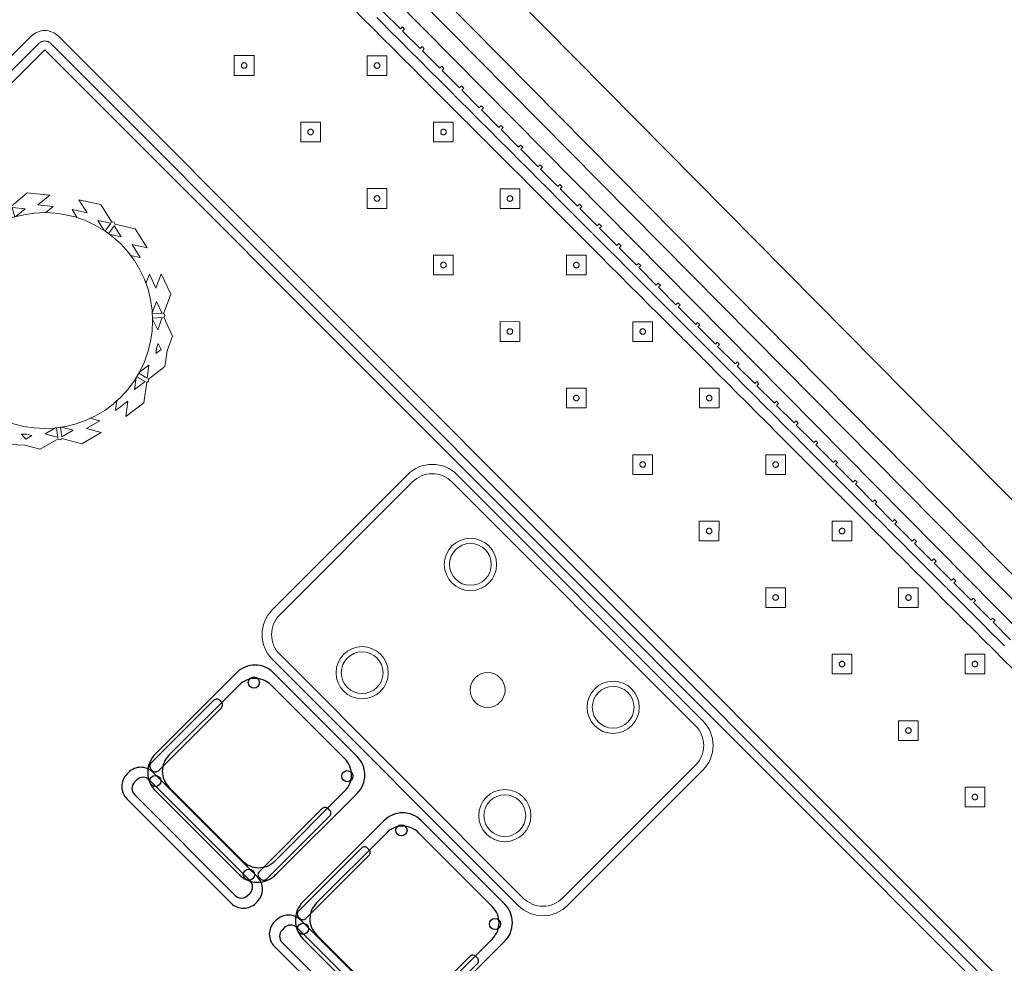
# Model space of a CAD drawing. Header units: metres. Extents: x 2232.4 to 2275.2, y 411.9 to 437.5.
# Tile 9 of 22: x 2244.5 to 2247.3, y 433.3 to 436.1. Entities that reach past the tile are written whole.
import ezdxf

# ---------------------------------------------------------------- set-up
doc = ezdxf.new("R2010")
doc.units = ezdxf.units.M
doc.layers.add('DOOR', color=5, linetype='Continuous')
doc.layers.add('RP_CHAIRS', color=7, linetype='Continuous')
for name, color, linetype, lineweight in [('NC_N1_BANQUETTES', 7, 'Continuous', 13), ('NC_N1_PLANTS', 7, 'Continuous', 13), ('NC_N1_TABLES', 7, 'Continuous', 13)]:
    doc.layers.add(name, color=color, linetype=linetype, lineweight=lineweight)

# ---------------------------------------------------------------- blocks, each defined once
blk = doc.blocks.new('RP_MODERN_EXTENDED_TRIANGLE_L')
at = {"color": 0, "linetype": 'Continuous', "lineweight": -2}
for points in [[(0.035, 1.409), (0.035, 1.48), (0.027, 1.48), (0.027, 1.489), (0.035, 1.489), (0.035, 1.56), (0.027, 1.56), (0.027, 1.569), (0.035, 1.569), (0.035, 1.64), (0.027, 1.64), (0.027, 1.649), (0.035, 1.649), (0.035, 1.72), (0.027, 1.72), (0.027, 1.729), (0.035, 1.729), (0.035, 1.8), (0.027, 1.8), (0.027, 1.809), (0.035, 1.809), (0.035, 1.88), (0.027, 1.88), (0.027, 1.889), (0.035, 1.889), (0.035, 1.96), (0.027, 1.96), (0.027, 1.969), (0.035, 1.969), (0.035, 2.04), (0.027, 2.04), (0.027, 2.049), (0.035, 2.049), (0.035, 2.12), (0.027, 2.12), (0.027, 2.129), (0.035, 2.129), (0.035, 2.2), (0.027, 2.2), (0.027, 2.209), (0.035, 2.209), (0.035, 2.28), (0.027, 2.28), (0.027, 2.289), (0.035, 2.289), (0.035, 2.36), (0.027, 2.36), (0.027, 2.369), (0.035, 2.369), (0.035, 2.44), (0.027, 2.44), (0.027, 2.449), (0.035, 2.449), (0.035, 2.52), (0.027, 2.52), (0.027, 2.529), (0.035, 2.529), (0.035, 2.6), (0.027, 2.6), (0.027, 2.609), (0.035, 2.609), (0.035, 2.68), (0.027, 2.68), (0.027, 2.689), (0.035, 2.689), (0.035, 2.76), (0.027, 2.76), (0.027, 2.769), (0.035, 2.769), (0.035, 2.84), (0.027, 2.84), (0.027, 2.849), (0.035, 2.849), (0.035, 2.92), (0.027, 2.92), (0.027, 2.929), (0.035, 2.929), (0.035, 3), (0.027, 3), (0.027, 3.009), (0.035, 3.009), (0.035, 3.08), (0.027, 3.08), (0.027, 3.089), (0.035, 3.089), (0.035, 3.16), (0.027, 3.16), (0.027, 3.169), (0.035, 3.169), (0.035, 3.24), (0.027, 3.24), (0.027, 3.249), (0.035, 3.249), (0.035, 3.32), (0.027, 3.32), (0.027, 3.329), (0.035, 3.329), (0.035, 3.4), (0.027, 3.4), (0.027, 3.409), (0.035, 3.409), (0.035, 3.48), (0.027, 3.48), (0.027, 3.489), (0.035, 3.489), (0.035, 3.56), (0.027, 3.56), (0.027, 3.569), (0.035, 3.569), (0.035, 3.64), (0.027, 3.64), (0.027, 3.649), (0.035, 3.649), (0.035, 3.72), (0.027, 3.72), (0.027, 3.729), (0.035, 3.729), (0.035, 3.8), (0.027, 3.8), (0.027, 3.809), (0.035, 3.809), (0.035, 3.88), (0.027, 3.88), (0.027, 3.889), (0.035, 3.889), (0.035, 3.96)], [(0.8, 7.89), (0.8, 4.35), (0.8, 4.1), (0.8, 0.8), (4.1, 0.8)], [(0.06, 1.409), (0.06, 1.48), (0.0599, 1.4825), (0.0596, 1.4845), (0.0599, 1.4865), (0.06, 1.489), (0.06, 1.56), (0.0599, 1.5625), (0.0596, 1.5645), (0.0599, 1.5665), (0.06, 1.569), (0.06, 1.64), (0.0599, 1.6425), (0.0596, 1.6445), (0.0599, 1.6465), (0.06, 1.649), (0.06, 1.72), (0.0599, 1.7225), (0.0596, 1.7245), (0.0599, 1.7265), (0.06, 1.729), (0.06, 1.8), (0.0599, 1.8025), (0.0596, 1.8045), (0.0599, 1.8065), (0.06, 1.809), (0.06, 1.88), (0.0599, 1.8825), (0.0596, 1.8845), (0.0599, 1.8865), (0.06, 1.889), (0.06, 1.96), (0.0599, 1.9625), (0.0596, 1.9645), (0.0599, 1.9665), (0.06, 1.969), (0.06, 2.04), (0.0599, 2.0425), (0.0596, 2.0445), (0.0599, 2.0465), (0.06, 2.049), (0.06, 2.12), (0.0599, 2.1225), (0.0596, 2.1245), (0.0599, 2.1265), (0.06, 2.129), (0.06, 2.2), (0.0599, 2.2025), (0.0596, 2.2045), (0.0599, 2.2065), (0.06, 2.209), (0.06, 2.28), (0.0599, 2.2825), (0.0596, 2.2845), (0.0599, 2.2865), (0.06, 2.289), (0.06, 2.36), (0.0599, 2.3625), (0.0596, 2.3645), (0.0599, 2.3665), (0.06, 2.369), (0.06, 2.44), (0.0599, 2.4425), (0.0596, 2.4445), (0.0599, 2.4465), (0.06, 2.449), (0.06, 2.52), (0.0599, 2.5225), (0.0596, 2.5245), (0.0599, 2.5265), (0.06, 2.529), (0.06, 2.6), (0.0599, 2.6025), (0.0596, 2.6045), (0.0599, 2.6065), (0.06, 2.609), (0.06, 2.68), (0.0599, 2.6825), (0.0596, 2.6845), (0.0599, 2.6865), (0.06, 2.689), (0.06, 2.76), (0.0599, 2.7625), (0.0596, 2.7645), (0.0599, 2.7665), (0.06, 2.769), (0.06, 2.84), (0.0599, 2.8425), (0.0596, 2.8445), (0.0599, 2.8465), (0.06, 2.849), (0.06, 2.92), (0.0599, 2.9225), (0.0596, 2.9245), (0.0599, 2.9265), (0.06, 2.929), (0.06, 3), (0.0599, 3.0025), (0.0596, 3.0045), (0.0599, 3.0065), (0.06, 3.009), (0.06, 3.08), (0.0599, 3.0825), (0.0596, 3.0845), (0.0599, 3.0865), (0.06, 3.089), (0.06, 3.16), (0.0599, 3.1625), (0.0596, 3.1645), (0.0599, 3.1665), (0.06, 3.169), (0.06, 3.24), (0.0599, 3.2425), (0.0596, 3.2445), (0.0599, 3.2465), (0.06, 3.249), (0.06, 3.32), (0.0599, 3.3225), (0.0596, 3.3245), (0.0599, 3.3265), (0.06, 3.329), (0.06, 3.4), (0.0599, 3.4025), (0.0596, 3.4045), (0.0599, 3.4065), (0.06, 3.409), (0.06, 3.48), (0.0599, 3.4825), (0.0596, 3.4845), (0.0599, 3.4865), (0.06, 3.489), (0.06, 3.56), (0.0599, 3.5625), (0.0596, 3.5645), (0.0599, 3.5665), (0.06, 3.569), (0.06, 3.64), (0.0599, 3.6425), (0.0596, 3.6445), (0.0599, 3.6465), (0.06, 3.649), (0.06, 3.72), (0.0599, 3.7225), (0.0596, 3.7245), (0.0599, 3.7265), (0.06, 3.729), (0.06, 3.8), (0.0599, 3.8025), (0.0596, 3.8045), (0.0599, 3.8065), (0.06, 3.809), (0.06, 3.88), (0.0599, 3.8825), (0.0596, 3.8845), (0.0599, 3.8865), (0.06, 3.889), (0.06, 3.96)], [(0.775, 7.865), (0.775, 4.325), (0.775, 4.1), (0.775, 0.8), (0.7751, 0.7975), (0.7755, 0.7951), (0.7761, 0.7927), (0.7769, 0.7904), (0.778, 0.7882), (0.7792, 0.7861), (0.7807, 0.7841), (0.7823, 0.7823), (0.7841, 0.7807), (0.7861, 0.7792), (0.7882, 0.778), (0.7904, 0.7769), (0.7927, 0.7761), (0.7951, 0.7755), (0.7975, 0.7751), (0.8, 0.775), (4.1, 0.775)], [(0.09, 1.329), (0.09, 1.4), (0.0898, 1.4045), (0.09, 1.409), (0.09, 1.48), (0.0898, 1.4845), (0.09, 1.489), (0.09, 1.56), (0.0898, 1.5645), (0.09, 1.569), (0.09, 1.64), (0.0898, 1.6445), (0.09, 1.649), (0.09, 1.72), (0.0898, 1.7245), (0.09, 1.729), (0.09, 1.8), (0.0898, 1.8045), (0.09, 1.809), (0.09, 1.88), (0.0898, 1.8845), (0.09, 1.889), (0.09, 1.96), (0.0898, 1.9645), (0.09, 1.969), (0.09, 2.04), (0.0898, 2.0445), (0.09, 2.049), (0.09, 2.12), (0.0898, 2.1245), (0.09, 2.129), (0.09, 2.2), (0.0898, 2.2045), (0.09, 2.209), (0.09, 2.28), (0.0898, 2.2845), (0.09, 2.289), (0.09, 2.36), (0.0898, 2.3645), (0.09, 2.369), (0.09, 2.44), (0.0898, 2.4445), (0.09, 2.449), (0.09, 2.52), (0.0898, 2.5245), (0.09, 2.529), (0.09, 2.6), (0.0898, 2.6045), (0.09, 2.609), (0.09, 2.68), (0.0898, 2.6845), (0.09, 2.689), (0.09, 2.76), (0.0898, 2.7645), (0.09, 2.769), (0.09, 2.84), (0.0898, 2.8445), (0.09, 2.849), (0.09, 2.92), (0.0898, 2.9245), (0.09, 2.929), (0.09, 3), (0.0898, 3.0045), (0.09, 3.009), (0.09, 3.08), (0.0898, 3.0845), (0.09, 3.089), (0.09, 3.16), (0.0898, 3.1645), (0.09, 3.169), (0.09, 3.24), (0.0898, 3.2445), (0.09, 3.249), (0.09, 3.32), (0.0898, 3.3245), (0.09, 3.329), (0.09, 3.4), (0.0898, 3.4045), (0.09, 3.409), (0.09, 3.48), (0.0898, 3.4845), (0.09, 3.489), (0.09, 3.56), (0.0898, 3.5645), (0.09, 3.569), (0.09, 3.64), (0.0898, 3.6445), (0.09, 3.649), (0.09, 3.72), (0.0898, 3.7245), (0.09, 3.729), (0.09, 3.8), (0.0898, 3.8045), (0.09, 3.809), (0.09, 3.88), (0.0898, 3.8845), (0.09, 3.889), (0.09, 3.96), (0.0898, 3.9645), (0.09, 3.969), (0.09, 4.04)], [(0.745, 7.835), (0.745, 4.295), (0.745, 4.1), (0.745, 0.8), (0.7453, 0.7946), (0.7461, 0.7893), (0.7474, 0.784), (0.7492, 0.779), (0.7515, 0.7741), (0.7543, 0.7694), (0.7575, 0.7651), (0.7611, 0.7611), (0.7651, 0.7575), (0.7694, 0.7543), (0.7741, 0.7515), (0.779, 0.7492), (0.784, 0.7474), (0.7893, 0.7461), (0.7946, 0.7453), (0.8, 0.745), (4.1, 0.745)]]:
    blk.add_lwpolyline(points, dxfattribs=at)
for points in [[(0.427, 4.167), (0.467, 4.207), (0.427, 4.247), (0.387, 4.207)], [(0.435, 4.207), (0.435, 4.2062), (0.4348, 4.2054), (0.4347, 4.2047), (0.4344, 4.2039), (0.4341, 4.2032), (0.4337, 4.2026), (0.4332, 4.2019), (0.4327, 4.2013), (0.4321, 4.2008), (0.4314, 4.2003), (0.4308, 4.1999), (0.4301, 4.1996), (0.4293, 4.1993), (0.4286, 4.1992), (0.4278, 4.199), (0.427, 4.199), (0.4262, 4.199), (0.4254, 4.1992), (0.4247, 4.1993), (0.4239, 4.1996), (0.4232, 4.1999), (0.4226, 4.2003), (0.4219, 4.2008), (0.4213, 4.2013), (0.4208, 4.2019), (0.4203, 4.2026), (0.4199, 4.2032), (0.4196, 4.2039), (0.4193, 4.2047), (0.4192, 4.2054), (0.419, 4.2062), (0.419, 4.207), (0.419, 4.2078), (0.4192, 4.2086), (0.4193, 4.2093), (0.4196, 4.2101), (0.4199, 4.2108), (0.4203, 4.2114), (0.4208, 4.2121), (0.4213, 4.2127), (0.4219, 4.2132), (0.4226, 4.2137), (0.4232, 4.2141), (0.4239, 4.2144), (0.4247, 4.2147), (0.4254, 4.2148), (0.4262, 4.215), (0.427, 4.215), (0.4278, 4.215), (0.4286, 4.2148), (0.4293, 4.2147), (0.4301, 4.2144), (0.4308, 4.2141), (0.4314, 4.2137), (0.4321, 4.2132), (0.4327, 4.2127), (0.4332, 4.2121), (0.4337, 4.2114), (0.4341, 4.2108), (0.4344, 4.2101), (0.4347, 4.2093), (0.4348, 4.2086), (0.435, 4.2078)], [(0.157, 3.897), (0.197, 3.937), (0.157, 3.977), (0.117, 3.937)], [(0.427, 3.897), (0.467, 3.937), (0.427, 3.977), (0.387, 3.937)], [(0.165, 3.937), (0.165, 3.9362), (0.1648, 3.9354), (0.1647, 3.9347), (0.1644, 3.9339), (0.1641, 3.9332), (0.1637, 3.9326), (0.1632, 3.9319), (0.1627, 3.9313), (0.1621, 3.9308), (0.1614, 3.9303), (0.1608, 3.9299), (0.1601, 3.9296), (0.1593, 3.9293), (0.1586, 3.9292), (0.1578, 3.929), (0.157, 3.929), (0.1562, 3.929), (0.1554, 3.9292), (0.1547, 3.9293), (0.1539, 3.9296), (0.1532, 3.9299), (0.1526, 3.9303), (0.1519, 3.9308), (0.1513, 3.9313), (0.1508, 3.9319), (0.1503, 3.9326), (0.1499, 3.9332), (0.1496, 3.9339), (0.1493, 3.9347), (0.1492, 3.9354), (0.149, 3.9362), (0.149, 3.937), (0.149, 3.9378), (0.1492, 3.9386), (0.1493, 3.9393), (0.1496, 3.9401), (0.1499, 3.9408), (0.1503, 3.9414), (0.1508, 3.9421), (0.1513, 3.9427), (0.1519, 3.9432), (0.1526, 3.9437), (0.1532, 3.9441), (0.1539, 3.9444), (0.1547, 3.9447), (0.1554, 3.9448), (0.1562, 3.945), (0.157, 3.945), (0.1578, 3.945), (0.1586, 3.9448), (0.1593, 3.9447), (0.1601, 3.9444), (0.1608, 3.9441), (0.1614, 3.9437), (0.1621, 3.9432), (0.1627, 3.9427), (0.1632, 3.9421), (0.1637, 3.9414), (0.1641, 3.9408), (0.1644, 3.9401), (0.1647, 3.9393), (0.1648, 3.9386), (0.165, 3.9378)], [(0.435, 3.937), (0.435, 3.9362), (0.4348, 3.9354), (0.4347, 3.9347), (0.4344, 3.9339), (0.4341, 3.9332), (0.4337, 3.9326), (0.4332, 3.9319), (0.4327, 3.9313), (0.4321, 3.9308), (0.4314, 3.9303), (0.4308, 3.9299), (0.4301, 3.9296), (0.4293, 3.9293), (0.4286, 3.9292), (0.4278, 3.929), (0.427, 3.929), (0.4262, 3.929), (0.4254, 3.9292), (0.4247, 3.9293), (0.4239, 3.9296), (0.4232, 3.9299), (0.4226, 3.9303), (0.4219, 3.9308), (0.4213, 3.9313), (0.4208, 3.9319), (0.4203, 3.9326), (0.4199, 3.9332), (0.4196, 3.9339), (0.4193, 3.9347), (0.4192, 3.9354), (0.419, 3.9362), (0.419, 3.937), (0.419, 3.9378), (0.4192, 3.9386), (0.4193, 3.9393), (0.4196, 3.9401), (0.4199, 3.9408), (0.4203, 3.9414), (0.4208, 3.9421), (0.4213, 3.9427), (0.4219, 3.9432), (0.4226, 3.9437), (0.4232, 3.9441), (0.4239, 3.9444), (0.4247, 3.9447), (0.4254, 3.9448), (0.4262, 3.945), (0.427, 3.945), (0.4278, 3.945), (0.4286, 3.9448), (0.4293, 3.9447), (0.4301, 3.9444), (0.4308, 3.9441), (0.4314, 3.9437), (0.4321, 3.9432), (0.4327, 3.9427), (0.4332, 3.9421), (0.4337, 3.9414), (0.4341, 3.9408), (0.4344, 3.9401), (0.4347, 3.9393), (0.4348, 3.9386), (0.435, 3.9378)], [(0.157, 3.627), (0.197, 3.667), (0.157, 3.707), (0.117, 3.667)], [(0.427, 3.627), (0.467, 3.667), (0.427, 3.707), (0.387, 3.667)], [(0.165, 3.667), (0.165, 3.6662), (0.1648, 3.6654), (0.1647, 3.6647), (0.1644, 3.6639), (0.1641, 3.6632), (0.1637, 3.6626), (0.1632, 3.6619), (0.1627, 3.6613), (0.1621, 3.6608), (0.1614, 3.6603), (0.1608, 3.6599), (0.1601, 3.6596), (0.1593, 3.6593), (0.1586, 3.6592), (0.1578, 3.659), (0.157, 3.659), (0.1562, 3.659), (0.1554, 3.6592), (0.1547, 3.6593), (0.1539, 3.6596), (0.1532, 3.6599), (0.1526, 3.6603), (0.1519, 3.6608), (0.1513, 3.6613), (0.1508, 3.6619), (0.1503, 3.6626), (0.1499, 3.6632), (0.1496, 3.6639), (0.1493, 3.6647), (0.1492, 3.6654), (0.149, 3.6662), (0.149, 3.667), (0.149, 3.6678), (0.1492, 3.6686), (0.1493, 3.6693), (0.1496, 3.6701), (0.1499, 3.6708), (0.1503, 3.6714), (0.1508, 3.6721), (0.1513, 3.6727), (0.1519, 3.6732), (0.1526, 3.6737), (0.1532, 3.6741), (0.1539, 3.6744), (0.1547, 3.6747), (0.1554, 3.6748), (0.1562, 3.675), (0.157, 3.675), (0.1578, 3.675), (0.1586, 3.6748), (0.1593, 3.6747), (0.1601, 3.6744), (0.1608, 3.6741), (0.1614, 3.6737), (0.1621, 3.6732), (0.1627, 3.6727), (0.1632, 3.6721), (0.1637, 3.6714), (0.1641, 3.6708), (0.1644, 3.6701), (0.1647, 3.6693), (0.1648, 3.6686), (0.165, 3.6678)], [(0.435, 3.667), (0.435, 3.6662), (0.4348, 3.6654), (0.4347, 3.6647), (0.4344, 3.6639), (0.4341, 3.6632), (0.4337, 3.6626), (0.4332, 3.6619), (0.4327, 3.6613), (0.4321, 3.6608), (0.4314, 3.6603), (0.4308, 3.6599), (0.4301, 3.6596), (0.4293, 3.6593), (0.4286, 3.6592), (0.4278, 3.659), (0.427, 3.659), (0.4262, 3.659), (0.4254, 3.6592), (0.4247, 3.6593), (0.4239, 3.6596), (0.4232, 3.6599), (0.4226, 3.6603), (0.4219, 3.6608), (0.4213, 3.6613), (0.4208, 3.6619), (0.4203, 3.6626), (0.4199, 3.6632), (0.4196, 3.6639), (0.4193, 3.6647), (0.4192, 3.6654), (0.419, 3.6662), (0.419, 3.667), (0.419, 3.6678), (0.4192, 3.6686), (0.4193, 3.6693), (0.4196, 3.6701), (0.4199, 3.6708), (0.4203, 3.6714), (0.4208, 3.6721), (0.4213, 3.6727), (0.4219, 3.6732), (0.4226, 3.6737), (0.4232, 3.6741), (0.4239, 3.6744), (0.4247, 3.6747), (0.4254, 3.6748), (0.4262, 3.675), (0.427, 3.675), (0.4278, 3.675), (0.4286, 3.6748), (0.4293, 3.6747), (0.4301, 3.6744), (0.4308, 3.6741), (0.4314, 3.6737), (0.4321, 3.6732), (0.4327, 3.6727), (0.4332, 3.6721), (0.4337, 3.6714), (0.4341, 3.6708), (0.4344, 3.6701), (0.4347, 3.6693), (0.4348, 3.6686), (0.435, 3.6678)], [(0.157, 3.357), (0.197, 3.397), (0.157, 3.437), (0.117, 3.397)], [(0.427, 3.357), (0.467, 3.397), (0.427, 3.437), (0.387, 3.397)], [(0.165, 3.397), (0.165, 3.3962), (0.1648, 3.3954), (0.1647, 3.3947), (0.1644, 3.3939), (0.1641, 3.3932), (0.1637, 3.3926), (0.1632, 3.3919), (0.1627, 3.3913), (0.1621, 3.3908), (0.1614, 3.3903), (0.1608, 3.3899), (0.1601, 3.3896), (0.1593, 3.3893), (0.1586, 3.3892), (0.1578, 3.389), (0.157, 3.389), (0.1562, 3.389), (0.1554, 3.3892), (0.1547, 3.3893), (0.1539, 3.3896), (0.1532, 3.3899), (0.1526, 3.3903), (0.1519, 3.3908), (0.1513, 3.3913), (0.1508, 3.3919), (0.1503, 3.3926), (0.1499, 3.3932), (0.1496, 3.3939), (0.1493, 3.3947), (0.1492, 3.3954), (0.149, 3.3962), (0.149, 3.397), (0.149, 3.3978), (0.1492, 3.3986), (0.1493, 3.3993), (0.1496, 3.4001), (0.1499, 3.4008), (0.1503, 3.4014), (0.1508, 3.4021), (0.1513, 3.4027), (0.1519, 3.4032), (0.1526, 3.4037), (0.1532, 3.4041), (0.1539, 3.4044), (0.1547, 3.4047), (0.1554, 3.4048), (0.1562, 3.405), (0.157, 3.405), (0.1578, 3.405), (0.1586, 3.4048), (0.1593, 3.4047), (0.1601, 3.4044), (0.1608, 3.4041), (0.1614, 3.4037), (0.1621, 3.4032), (0.1627, 3.4027), (0.1632, 3.4021), (0.1637, 3.4014), (0.1641, 3.4008), (0.1644, 3.4001), (0.1647, 3.3993), (0.1648, 3.3986), (0.165, 3.3978)], [(0.435, 3.397), (0.435, 3.3962), (0.4348, 3.3954), (0.4347, 3.3947), (0.4344, 3.3939), (0.4341, 3.3932), (0.4337, 3.3926), (0.4332, 3.3919), (0.4327, 3.3913), (0.4321, 3.3908), (0.4314, 3.3903), (0.4308, 3.3899), (0.4301, 3.3896), (0.4293, 3.3893), (0.4286, 3.3892), (0.4278, 3.389), (0.427, 3.389), (0.4262, 3.389), (0.4254, 3.3892), (0.4247, 3.3893), (0.4239, 3.3896), (0.4232, 3.3899), (0.4226, 3.3903), (0.4219, 3.3908), (0.4213, 3.3913), (0.4208, 3.3919), (0.4203, 3.3926), (0.4199, 3.3932), (0.4196, 3.3939), (0.4193, 3.3947), (0.4192, 3.3954), (0.419, 3.3962), (0.419, 3.397), (0.419, 3.3978), (0.4192, 3.3986), (0.4193, 3.3993), (0.4196, 3.4001), (0.4199, 3.4008), (0.4203, 3.4014), (0.4208, 3.4021), (0.4213, 3.4027), (0.4219, 3.4032), (0.4226, 3.4037), (0.4232, 3.4041), (0.4239, 3.4044), (0.4247, 3.4047), (0.4254, 3.4048), (0.4262, 3.405), (0.427, 3.405), (0.4278, 3.405), (0.4286, 3.4048), (0.4293, 3.4047), (0.4301, 3.4044), (0.4308, 3.4041), (0.4314, 3.4037), (0.4321, 3.4032), (0.4327, 3.4027), (0.4332, 3.4021), (0.4337, 3.4014), (0.4341, 3.4008), (0.4344, 3.4001), (0.4347, 3.3993), (0.4348, 3.3986), (0.435, 3.3978)], [(0.157, 3.087), (0.197, 3.127), (0.157, 3.167), (0.117, 3.127)], [(0.427, 3.087), (0.467, 3.127), (0.427, 3.167), (0.387, 3.127)], [(0.165, 3.127), (0.165, 3.1262), (0.1648, 3.1254), (0.1647, 3.1247), (0.1644, 3.1239), (0.1641, 3.1232), (0.1637, 3.1226), (0.1632, 3.1219), (0.1627, 3.1213), (0.1621, 3.1208), (0.1614, 3.1203), (0.1608, 3.1199), (0.1601, 3.1196), (0.1593, 3.1193), (0.1586, 3.1192), (0.1578, 3.119), (0.157, 3.119), (0.1562, 3.119), (0.1554, 3.1192), (0.1547, 3.1193), (0.1539, 3.1196), (0.1532, 3.1199), (0.1526, 3.1203), (0.1519, 3.1208), (0.1513, 3.1213), (0.1508, 3.1219), (0.1503, 3.1226), (0.1499, 3.1232), (0.1496, 3.1239), (0.1493, 3.1247), (0.1492, 3.1254), (0.149, 3.1262), (0.149, 3.127), (0.149, 3.1278), (0.1492, 3.1286), (0.1493, 3.1293), (0.1496, 3.1301), (0.1499, 3.1308), (0.1503, 3.1314), (0.1508, 3.1321), (0.1513, 3.1327), (0.1519, 3.1332), (0.1526, 3.1337), (0.1532, 3.1341), (0.1539, 3.1344), (0.1547, 3.1347), (0.1554, 3.1348), (0.1562, 3.135), (0.157, 3.135), (0.1578, 3.135), (0.1586, 3.1348), (0.1593, 3.1347), (0.1601, 3.1344), (0.1608, 3.1341), (0.1614, 3.1337), (0.1621, 3.1332), (0.1627, 3.1327), (0.1632, 3.1321), (0.1637, 3.1314), (0.1641, 3.1308), (0.1644, 3.1301), (0.1647, 3.1293), (0.1648, 3.1286), (0.165, 3.1278)], [(0.435, 3.127), (0.435, 3.1262), (0.4348, 3.1254), (0.4347, 3.1247), (0.4344, 3.1239), (0.4341, 3.1232), (0.4337, 3.1226), (0.4332, 3.1219), (0.4327, 3.1213), (0.4321, 3.1208), (0.4314, 3.1203), (0.4308, 3.1199), (0.4301, 3.1196), (0.4293, 3.1193), (0.4286, 3.1192), (0.4278, 3.119), (0.427, 3.119), (0.4262, 3.119), (0.4254, 3.1192), (0.4247, 3.1193), (0.4239, 3.1196), (0.4232, 3.1199), (0.4226, 3.1203), (0.4219, 3.1208), (0.4213, 3.1213), (0.4208, 3.1219), (0.4203, 3.1226), (0.4199, 3.1232), (0.4196, 3.1239), (0.4193, 3.1247), (0.4192, 3.1254), (0.419, 3.1262), (0.419, 3.127), (0.419, 3.1278), (0.4192, 3.1286), (0.4193, 3.1293), (0.4196, 3.1301), (0.4199, 3.1308), (0.4203, 3.1314), (0.4208, 3.1321), (0.4213, 3.1327), (0.4219, 3.1332), (0.4226, 3.1337), (0.4232, 3.1341), (0.4239, 3.1344), (0.4247, 3.1347), (0.4254, 3.1348), (0.4262, 3.135), (0.427, 3.135), (0.4278, 3.135), (0.4286, 3.1348), (0.4293, 3.1347), (0.4301, 3.1344), (0.4308, 3.1341), (0.4314, 3.1337), (0.4321, 3.1332), (0.4327, 3.1327), (0.4332, 3.1321), (0.4337, 3.1314), (0.4341, 3.1308), (0.4344, 3.1301), (0.4347, 3.1293), (0.4348, 3.1286), (0.435, 3.1278)], [(0.157, 2.817), (0.197, 2.857), (0.157, 2.897), (0.117, 2.857)], [(0.427, 2.817), (0.467, 2.857), (0.427, 2.897), (0.387, 2.857)], [(0.165, 2.857), (0.165, 2.8562), (0.1648, 2.8554), (0.1647, 2.8547), (0.1644, 2.8539), (0.1641, 2.8532), (0.1637, 2.8526), (0.1632, 2.8519), (0.1627, 2.8513), (0.1621, 2.8508), (0.1614, 2.8503), (0.1608, 2.8499), (0.1601, 2.8496), (0.1593, 2.8493), (0.1586, 2.8492), (0.1578, 2.849), (0.157, 2.849), (0.1562, 2.849), (0.1554, 2.8492), (0.1547, 2.8493), (0.1539, 2.8496), (0.1532, 2.8499), (0.1526, 2.8503), (0.1519, 2.8508), (0.1513, 2.8513), (0.1508, 2.8519), (0.1503, 2.8526), (0.1499, 2.8532), (0.1496, 2.8539), (0.1493, 2.8547), (0.1492, 2.8554), (0.149, 2.8562), (0.149, 2.857), (0.149, 2.8578), (0.1492, 2.8586), (0.1493, 2.8593), (0.1496, 2.8601), (0.1499, 2.8608), (0.1503, 2.8614), (0.1508, 2.8621), (0.1513, 2.8627), (0.1519, 2.8632), (0.1526, 2.8637), (0.1532, 2.8641), (0.1539, 2.8644), (0.1547, 2.8647), (0.1554, 2.8648), (0.1562, 2.865), (0.157, 2.865), (0.1578, 2.865), (0.1586, 2.8648), (0.1593, 2.8647), (0.1601, 2.8644), (0.1608, 2.8641), (0.1614, 2.8637), (0.1621, 2.8632), (0.1627, 2.8627), (0.1632, 2.8621), (0.1637, 2.8614), (0.1641, 2.8608), (0.1644, 2.8601), (0.1647, 2.8593), (0.1648, 2.8586), (0.165, 2.8578)], [(0.435, 2.857), (0.435, 2.8562), (0.4348, 2.8554), (0.4347, 2.8547), (0.4344, 2.8539), (0.4341, 2.8532), (0.4337, 2.8526), (0.4332, 2.8519), (0.4327, 2.8513), (0.4321, 2.8508), (0.4314, 2.8503), (0.4308, 2.8499), (0.4301, 2.8496), (0.4293, 2.8493), (0.4286, 2.8492), (0.4278, 2.849), (0.427, 2.849), (0.4262, 2.849), (0.4254, 2.8492), (0.4247, 2.8493), (0.4239, 2.8496), (0.4232, 2.8499), (0.4226, 2.8503), (0.4219, 2.8508), (0.4213, 2.8513), (0.4208, 2.8519), (0.4203, 2.8526), (0.4199, 2.8532), (0.4196, 2.8539), (0.4193, 2.8547), (0.4192, 2.8554), (0.419, 2.8562), (0.419, 2.857), (0.419, 2.8578), (0.4192, 2.8586), (0.4193, 2.8593), (0.4196, 2.8601), (0.4199, 2.8608), (0.4203, 2.8614), (0.4208, 2.8621), (0.4213, 2.8627), (0.4219, 2.8632), (0.4226, 2.8637), (0.4232, 2.8641), (0.4239, 2.8644), (0.4247, 2.8647), (0.4254, 2.8648), (0.4262, 2.865), (0.427, 2.865), (0.4278, 2.865), (0.4286, 2.8648), (0.4293, 2.8647), (0.4301, 2.8644), (0.4308, 2.8641), (0.4314, 2.8637), (0.4321, 2.8632), (0.4327, 2.8627), (0.4332, 2.8621), (0.4337, 2.8614), (0.4341, 2.8608), (0.4344, 2.8601), (0.4347, 2.8593), (0.4348, 2.8586), (0.435, 2.8578)], [(0.157, 2.547), (0.197, 2.587), (0.157, 2.627), (0.117, 2.587)], [(0.427, 2.547), (0.467, 2.587), (0.427, 2.627), (0.387, 2.587)], [(0.165, 2.587), (0.165, 2.5862), (0.1648, 2.5854), (0.1647, 2.5847), (0.1644, 2.5839), (0.1641, 2.5832), (0.1637, 2.5826), (0.1632, 2.5819), (0.1627, 2.5813), (0.1621, 2.5808), (0.1614, 2.5803), (0.1608, 2.5799), (0.1601, 2.5796), (0.1593, 2.5793), (0.1586, 2.5792), (0.1578, 2.579), (0.157, 2.579), (0.1562, 2.579), (0.1554, 2.5792), (0.1547, 2.5793), (0.1539, 2.5796), (0.1532, 2.5799), (0.1526, 2.5803), (0.1519, 2.5808), (0.1513, 2.5813), (0.1508, 2.5819), (0.1503, 2.5826), (0.1499, 2.5832), (0.1496, 2.5839), (0.1493, 2.5847), (0.1492, 2.5854), (0.149, 2.5862), (0.149, 2.587), (0.149, 2.5878), (0.1492, 2.5886), (0.1493, 2.5893), (0.1496, 2.5901), (0.1499, 2.5908), (0.1503, 2.5914), (0.1508, 2.5921), (0.1513, 2.5927), (0.1519, 2.5932), (0.1526, 2.5937), (0.1532, 2.5941), (0.1539, 2.5944), (0.1547, 2.5947), (0.1554, 2.5948), (0.1562, 2.595), (0.157, 2.595), (0.1578, 2.595), (0.1586, 2.5948), (0.1593, 2.5947), (0.1601, 2.5944), (0.1608, 2.5941), (0.1614, 2.5937), (0.1621, 2.5932), (0.1627, 2.5927), (0.1632, 2.5921), (0.1637, 2.5914), (0.1641, 2.5908), (0.1644, 2.5901), (0.1647, 2.5893), (0.1648, 2.5886), (0.165, 2.5878)], [(0.435, 2.587), (0.435, 2.5862), (0.4348, 2.5854), (0.4347, 2.5847), (0.4344, 2.5839), (0.4341, 2.5832), (0.4337, 2.5826), (0.4332, 2.5819), (0.4327, 2.5813), (0.4321, 2.5808), (0.4314, 2.5803), (0.4308, 2.5799), (0.4301, 2.5796), (0.4293, 2.5793), (0.4286, 2.5792), (0.4278, 2.579), (0.427, 2.579), (0.4262, 2.579), (0.4254, 2.5792), (0.4247, 2.5793), (0.4239, 2.5796), (0.4232, 2.5799), (0.4226, 2.5803), (0.4219, 2.5808), (0.4213, 2.5813), (0.4208, 2.5819), (0.4203, 2.5826), (0.4199, 2.5832), (0.4196, 2.5839), (0.4193, 2.5847), (0.4192, 2.5854), (0.419, 2.5862), (0.419, 2.587), (0.419, 2.5878), (0.4192, 2.5886), (0.4193, 2.5893), (0.4196, 2.5901), (0.4199, 2.5908), (0.4203, 2.5914), (0.4208, 2.5921), (0.4213, 2.5927), (0.4219, 2.5932), (0.4226, 2.5937), (0.4232, 2.5941), (0.4239, 2.5944), (0.4247, 2.5947), (0.4254, 2.5948), (0.4262, 2.595), (0.427, 2.595), (0.4278, 2.595), (0.4286, 2.5948), (0.4293, 2.5947), (0.4301, 2.5944), (0.4308, 2.5941), (0.4314, 2.5937), (0.4321, 2.5932), (0.4327, 2.5927), (0.4332, 2.5921), (0.4337, 2.5914), (0.4341, 2.5908), (0.4344, 2.5901), (0.4347, 2.5893), (0.4348, 2.5886), (0.435, 2.5878)], [(0.157, 2.277), (0.197, 2.317), (0.157, 2.357), (0.117, 2.317)], [(0.427, 2.277), (0.467, 2.317), (0.427, 2.357), (0.387, 2.317)], [(0.165, 2.317), (0.165, 2.3162), (0.1648, 2.3154), (0.1647, 2.3147), (0.1644, 2.3139), (0.1641, 2.3132), (0.1637, 2.3126), (0.1632, 2.3119), (0.1627, 2.3113), (0.1621, 2.3108), (0.1614, 2.3103), (0.1608, 2.3099), (0.1601, 2.3096), (0.1593, 2.3093), (0.1586, 2.3092), (0.1578, 2.309), (0.157, 2.309), (0.1562, 2.309), (0.1554, 2.3092), (0.1547, 2.3093), (0.1539, 2.3096), (0.1532, 2.3099), (0.1526, 2.3103), (0.1519, 2.3108), (0.1513, 2.3113), (0.1508, 2.3119), (0.1503, 2.3126), (0.1499, 2.3132), (0.1496, 2.3139), (0.1493, 2.3147), (0.1492, 2.3154), (0.149, 2.3162), (0.149, 2.317), (0.149, 2.3178), (0.1492, 2.3186), (0.1493, 2.3193), (0.1496, 2.3201), (0.1499, 2.3208), (0.1503, 2.3214), (0.1508, 2.3221), (0.1513, 2.3227), (0.1519, 2.3232), (0.1526, 2.3237), (0.1532, 2.3241), (0.1539, 2.3244), (0.1547, 2.3247), (0.1554, 2.3248), (0.1562, 2.325), (0.157, 2.325), (0.1578, 2.325), (0.1586, 2.3248), (0.1593, 2.3247), (0.1601, 2.3244), (0.1608, 2.3241), (0.1614, 2.3237), (0.1621, 2.3232), (0.1627, 2.3227), (0.1632, 2.3221), (0.1637, 2.3214), (0.1641, 2.3208), (0.1644, 2.3201), (0.1647, 2.3193), (0.1648, 2.3186), (0.165, 2.3178)], [(0.435, 2.317), (0.435, 2.3162), (0.4348, 2.3154), (0.4347, 2.3147), (0.4344, 2.3139), (0.4341, 2.3132), (0.4337, 2.3126), (0.4332, 2.3119), (0.4327, 2.3113), (0.4321, 2.3108), (0.4314, 2.3103), (0.4308, 2.3099), (0.4301, 2.3096), (0.4293, 2.3093), (0.4286, 2.3092), (0.4278, 2.309), (0.427, 2.309), (0.4262, 2.309), (0.4254, 2.3092), (0.4247, 2.3093), (0.4239, 2.3096), (0.4232, 2.3099), (0.4226, 2.3103), (0.4219, 2.3108), (0.4213, 2.3113), (0.4208, 2.3119), (0.4203, 2.3126), (0.4199, 2.3132), (0.4196, 2.3139), (0.4193, 2.3147), (0.4192, 2.3154), (0.419, 2.3162), (0.419, 2.317), (0.419, 2.3178), (0.4192, 2.3186), (0.4193, 2.3193), (0.4196, 2.3201), (0.4199, 2.3208), (0.4203, 2.3214), (0.4208, 2.3221), (0.4213, 2.3227), (0.4219, 2.3232), (0.4226, 2.3237), (0.4232, 2.3241), (0.4239, 2.3244), (0.4247, 2.3247), (0.4254, 2.3248), (0.4262, 2.325), (0.427, 2.325), (0.4278, 2.325), (0.4286, 2.3248), (0.4293, 2.3247), (0.4301, 2.3244), (0.4308, 2.3241), (0.4314, 2.3237), (0.4321, 2.3232), (0.4327, 2.3227), (0.4332, 2.3221), (0.4337, 2.3214), (0.4341, 2.3208), (0.4344, 2.3201), (0.4347, 2.3193), (0.4348, 2.3186), (0.435, 2.3178)], [(0.157, 2.007), (0.197, 2.047), (0.157, 2.087), (0.117, 2.047)], [(0.427, 2.007), (0.467, 2.047), (0.427, 2.087), (0.387, 2.047)], [(0.165, 2.047), (0.165, 2.0462), (0.1648, 2.0454), (0.1647, 2.0447), (0.1644, 2.0439), (0.1641, 2.0432), (0.1637, 2.0426), (0.1632, 2.0419), (0.1627, 2.0413), (0.1621, 2.0408), (0.1614, 2.0403), (0.1608, 2.0399), (0.1601, 2.0396), (0.1593, 2.0393), (0.1586, 2.0392), (0.1578, 2.039), (0.157, 2.039), (0.1562, 2.039), (0.1554, 2.0392), (0.1547, 2.0393), (0.1539, 2.0396), (0.1532, 2.0399), (0.1526, 2.0403), (0.1519, 2.0408), (0.1513, 2.0413), (0.1508, 2.0419), (0.1503, 2.0426), (0.1499, 2.0432), (0.1496, 2.0439), (0.1493, 2.0447), (0.1492, 2.0454), (0.149, 2.0462), (0.149, 2.047), (0.149, 2.0478), (0.1492, 2.0486), (0.1493, 2.0493), (0.1496, 2.0501), (0.1499, 2.0508), (0.1503, 2.0514), (0.1508, 2.0521), (0.1513, 2.0527), (0.1519, 2.0532), (0.1526, 2.0537), (0.1532, 2.0541), (0.1539, 2.0544), (0.1547, 2.0547), (0.1554, 2.0548), (0.1562, 2.055), (0.157, 2.055), (0.1578, 2.055), (0.1586, 2.0548), (0.1593, 2.0547), (0.1601, 2.0544), (0.1608, 2.0541), (0.1614, 2.0537), (0.1621, 2.0532), (0.1627, 2.0527), (0.1632, 2.0521), (0.1637, 2.0514), (0.1641, 2.0508), (0.1644, 2.0501), (0.1647, 2.0493), (0.1648, 2.0486), (0.165, 2.0478)], [(0.435, 2.047), (0.435, 2.0462), (0.4348, 2.0454), (0.4347, 2.0447), (0.4344, 2.0439), (0.4341, 2.0432), (0.4337, 2.0426), (0.4332, 2.0419), (0.4327, 2.0413), (0.4321, 2.0408), (0.4314, 2.0403), (0.4308, 2.0399), (0.4301, 2.0396), (0.4293, 2.0393), (0.4286, 2.0392), (0.4278, 2.039), (0.427, 2.039), (0.4262, 2.039), (0.4254, 2.0392), (0.4247, 2.0393), (0.4239, 2.0396), (0.4232, 2.0399), (0.4226, 2.0403), (0.4219, 2.0408), (0.4213, 2.0413), (0.4208, 2.0419), (0.4203, 2.0426), (0.4199, 2.0432), (0.4196, 2.0439), (0.4193, 2.0447), (0.4192, 2.0454), (0.419, 2.0462), (0.419, 2.047), (0.419, 2.0478), (0.4192, 2.0486), (0.4193, 2.0493), (0.4196, 2.0501), (0.4199, 2.0508), (0.4203, 2.0514), (0.4208, 2.0521), (0.4213, 2.0527), (0.4219, 2.0532), (0.4226, 2.0537), (0.4232, 2.0541), (0.4239, 2.0544), (0.4247, 2.0547), (0.4254, 2.0548), (0.4262, 2.055), (0.427, 2.055), (0.4278, 2.055), (0.4286, 2.0548), (0.4293, 2.0547), (0.4301, 2.0544), (0.4308, 2.0541), (0.4314, 2.0537), (0.4321, 2.0532), (0.4327, 2.0527), (0.4332, 2.0521), (0.4337, 2.0514), (0.4341, 2.0508), (0.4344, 2.0501), (0.4347, 2.0493), (0.4348, 2.0486), (0.435, 2.0478)], [(0.157, 1.737), (0.197, 1.777), (0.157, 1.817), (0.117, 1.777)], [(0.427, 1.737), (0.467, 1.777), (0.427, 1.817), (0.387, 1.777)], [(0.165, 1.777), (0.165, 1.7762), (0.1648, 1.7754), (0.1647, 1.7747), (0.1644, 1.7739), (0.1641, 1.7732), (0.1637, 1.7726), (0.1632, 1.7719), (0.1627, 1.7713), (0.1621, 1.7708), (0.1614, 1.7703), (0.1608, 1.7699), (0.1601, 1.7696), (0.1593, 1.7693), (0.1586, 1.7692), (0.1578, 1.769), (0.157, 1.769), (0.1562, 1.769), (0.1554, 1.7692), (0.1547, 1.7693), (0.1539, 1.7696), (0.1532, 1.7699), (0.1526, 1.7703), (0.1519, 1.7708), (0.1513, 1.7713), (0.1508, 1.7719), (0.1503, 1.7726), (0.1499, 1.7732), (0.1496, 1.7739), (0.1493, 1.7747), (0.1492, 1.7754), (0.149, 1.7762), (0.149, 1.777), (0.149, 1.7778), (0.1492, 1.7786), (0.1493, 1.7793), (0.1496, 1.7801), (0.1499, 1.7808), (0.1503, 1.7814), (0.1508, 1.7821), (0.1513, 1.7827), (0.1519, 1.7832), (0.1526, 1.7837), (0.1532, 1.7841), (0.1539, 1.7844), (0.1547, 1.7847), (0.1554, 1.7848), (0.1562, 1.785), (0.157, 1.785), (0.1578, 1.785), (0.1586, 1.7848), (0.1593, 1.7847), (0.1601, 1.7844), (0.1608, 1.7841), (0.1614, 1.7837), (0.1621, 1.7832), (0.1627, 1.7827), (0.1632, 1.7821), (0.1637, 1.7814), (0.1641, 1.7808), (0.1644, 1.7801), (0.1647, 1.7793), (0.1648, 1.7786), (0.165, 1.7778)], [(0.435, 1.777), (0.435, 1.7762), (0.4348, 1.7754), (0.4347, 1.7747), (0.4344, 1.7739), (0.4341, 1.7732), (0.4337, 1.7726), (0.4332, 1.7719), (0.4327, 1.7713), (0.4321, 1.7708), (0.4314, 1.7703), (0.4308, 1.7699), (0.4301, 1.7696), (0.4293, 1.7693), (0.4286, 1.7692), (0.4278, 1.769), (0.427, 1.769), (0.4262, 1.769), (0.4254, 1.7692), (0.4247, 1.7693), (0.4239, 1.7696), (0.4232, 1.7699), (0.4226, 1.7703), (0.4219, 1.7708), (0.4213, 1.7713), (0.4208, 1.7719), (0.4203, 1.7726), (0.4199, 1.7732), (0.4196, 1.7739), (0.4193, 1.7747), (0.4192, 1.7754), (0.419, 1.7762), (0.419, 1.777), (0.419, 1.7778), (0.4192, 1.7786), (0.4193, 1.7793), (0.4196, 1.7801), (0.4199, 1.7808), (0.4203, 1.7814), (0.4208, 1.7821), (0.4213, 1.7827), (0.4219, 1.7832), (0.4226, 1.7837), (0.4232, 1.7841), (0.4239, 1.7844), (0.4247, 1.7847), (0.4254, 1.7848), (0.4262, 1.785), (0.427, 1.785), (0.4278, 1.785), (0.4286, 1.7848), (0.4293, 1.7847), (0.4301, 1.7844), (0.4308, 1.7841), (0.4314, 1.7837), (0.4321, 1.7832), (0.4327, 1.7827), (0.4332, 1.7821), (0.4337, 1.7814), (0.4341, 1.7808), (0.4344, 1.7801), (0.4347, 1.7793), (0.4348, 1.7786), (0.435, 1.7778)], [(0.157, 1.467), (0.197, 1.507), (0.157, 1.547), (0.117, 1.507)], [(0.427, 1.467), (0.467, 1.507), (0.427, 1.547), (0.387, 1.507)], [(0.165, 1.507), (0.165, 1.5062), (0.1648, 1.5054), (0.1647, 1.5047), (0.1644, 1.5039), (0.1641, 1.5032), (0.1637, 1.5026), (0.1632, 1.5019), (0.1627, 1.5013), (0.1621, 1.5008), (0.1614, 1.5003), (0.1608, 1.4999), (0.1601, 1.4996), (0.1593, 1.4993), (0.1586, 1.4992), (0.1578, 1.499), (0.157, 1.499), (0.1562, 1.499), (0.1554, 1.4992), (0.1547, 1.4993), (0.1539, 1.4996), (0.1532, 1.4999), (0.1526, 1.5003), (0.1519, 1.5008), (0.1513, 1.5013), (0.1508, 1.5019), (0.1503, 1.5026), (0.1499, 1.5032), (0.1496, 1.5039), (0.1493, 1.5047), (0.1492, 1.5054), (0.149, 1.5062), (0.149, 1.507), (0.149, 1.5078), (0.1492, 1.5086), (0.1493, 1.5093), (0.1496, 1.5101), (0.1499, 1.5108), (0.1503, 1.5114), (0.1508, 1.5121), (0.1513, 1.5127), (0.1519, 1.5132), (0.1526, 1.5137), (0.1532, 1.5141), (0.1539, 1.5144), (0.1547, 1.5147), (0.1554, 1.5148), (0.1562, 1.515), (0.157, 1.515), (0.1578, 1.515), (0.1586, 1.5148), (0.1593, 1.5147), (0.1601, 1.5144), (0.1608, 1.5141), (0.1614, 1.5137), (0.1621, 1.5132), (0.1627, 1.5127), (0.1632, 1.5121), (0.1637, 1.5114), (0.1641, 1.5108), (0.1644, 1.5101), (0.1647, 1.5093), (0.1648, 1.5086), (0.165, 1.5078)], [(0.435, 1.507), (0.435, 1.5062), (0.4348, 1.5054), (0.4347, 1.5047), (0.4344, 1.5039), (0.4341, 1.5032), (0.4337, 1.5026), (0.4332, 1.5019), (0.4327, 1.5013), (0.4321, 1.5008), (0.4314, 1.5003), (0.4308, 1.4999), (0.4301, 1.4996), (0.4293, 1.4993), (0.4286, 1.4992), (0.4278, 1.499), (0.427, 1.499), (0.4262, 1.499), (0.4254, 1.4992), (0.4247, 1.4993), (0.4239, 1.4996), (0.4232, 1.4999), (0.4226, 1.5003), (0.4219, 1.5008), (0.4213, 1.5013), (0.4208, 1.5019), (0.4203, 1.5026), (0.4199, 1.5032), (0.4196, 1.5039), (0.4193, 1.5047), (0.4192, 1.5054), (0.419, 1.5062), (0.419, 1.507), (0.419, 1.5078), (0.4192, 1.5086), (0.4193, 1.5093), (0.4196, 1.5101), (0.4199, 1.5108), (0.4203, 1.5114), (0.4208, 1.5121), (0.4213, 1.5127), (0.4219, 1.5132), (0.4226, 1.5137), (0.4232, 1.5141), (0.4239, 1.5144), (0.4247, 1.5147), (0.4254, 1.5148), (0.4262, 1.515), (0.427, 1.515), (0.4278, 1.515), (0.4286, 1.5148), (0.4293, 1.5147), (0.4301, 1.5144), (0.4308, 1.5141), (0.4314, 1.5137), (0.4321, 1.5132), (0.4327, 1.5127), (0.4332, 1.5121), (0.4337, 1.5114), (0.4341, 1.5108), (0.4344, 1.5101), (0.4347, 1.5093), (0.4348, 1.5086), (0.435, 1.5078)], [(0.427, 1.197), (0.467, 1.237), (0.427, 1.277), (0.387, 1.237)], [(0.435, 1.237), (0.435, 1.2362), (0.4348, 1.2354), (0.4347, 1.2347), (0.4344, 1.2339), (0.4341, 1.2332), (0.4337, 1.2326), (0.4332, 1.2319), (0.4327, 1.2313), (0.4321, 1.2308), (0.4314, 1.2303), (0.4308, 1.2299), (0.4301, 1.2296), (0.4293, 1.2293), (0.4286, 1.2292), (0.4278, 1.229), (0.427, 1.229), (0.4262, 1.229), (0.4254, 1.2292), (0.4247, 1.2293), (0.4239, 1.2296), (0.4232, 1.2299), (0.4226, 1.2303), (0.4219, 1.2308), (0.4213, 1.2313), (0.4208, 1.2319), (0.4203, 1.2326), (0.4199, 1.2332), (0.4196, 1.2339), (0.4193, 1.2347), (0.4192, 1.2354), (0.419, 1.2362), (0.419, 1.237), (0.419, 1.2378), (0.4192, 1.2386), (0.4193, 1.2393), (0.4196, 1.2401), (0.4199, 1.2408), (0.4203, 1.2414), (0.4208, 1.2421), (0.4213, 1.2427), (0.4219, 1.2432), (0.4226, 1.2437), (0.4232, 1.2441), (0.4239, 1.2444), (0.4247, 1.2447), (0.4254, 1.2448), (0.4262, 1.245), (0.427, 1.245), (0.4278, 1.245), (0.4286, 1.2448), (0.4293, 1.2447), (0.4301, 1.2444), (0.4308, 1.2441), (0.4314, 1.2437), (0.4321, 1.2432), (0.4327, 1.2427), (0.4332, 1.2421), (0.4337, 1.2414), (0.4341, 1.2408), (0.4344, 1.2401), (0.4347, 1.2393), (0.4348, 1.2386), (0.435, 1.2378)]]:
    blk.add_lwpolyline(points, close=True, dxfattribs=at)
blk = doc.blocks.new('RP_MODERN_TABLE_4')
at = {"color": 0}
for points in [[(-0.5, -0.375), (0.5, -0.375, 0.414214), (0.6, -0.275), (0.6, 0.275, 0.414214), (0.5, 0.375), (-0.5, 0.375, 0.414214), (-0.6, 0.275), (-0.6, -0.275, 0.414214)], [(-0.495, -0.35), (0.495, -0.35, 0.414214), (0.575, -0.27), (0.575, 0.27, 0.414214), (0.495, 0.35), (-0.495, 0.35, 0.414214), (-0.575, 0.27), (-0.575, -0.27, 0.414214)]]:
    blk.add_lwpolyline(points, format="xyb", close=True, dxfattribs=at)
for centre, radius in [((-0.29, 0.22), 0.075), ((0.29, 0.22), 0.075), ((-0.29, 0.22), 0.06), ((0.29, 0.22), 0.06), ((0, 0), 0.05), ((-0.29, -0.22), 0.075), ((-0.29, -0.22), 0.06), ((0.29, -0.22), 0.075), ((0.29, -0.22), 0.06)]:
    blk.add_circle(centre, radius, dxfattribs=at)
blk = doc.blocks.new('RP_MODERN_CHAIR')
at = {"color": 0}
for points in [[(-0.212, 0.172), (0.212, 0.172, 0.414214), (0.262, 0.222), (0.262, 0.229, 0.414214), (0.212, 0.279), (-0.212, 0.279, 0.414214), (-0.262, 0.229), (-0.262, 0.222, 0.414214)], [(-0.205, 0.195), (0.205, 0.195, 0.414214), (0.23, 0.22), (0.23, 0.23, 0.414214), (0.205, 0.255), (-0.205, 0.255, 0.414214), (-0.23, 0.23), (-0.23, 0.22, 0.414214)], [(-0.17, -0.275), (0.17, -0.275, 0.414214), (0.245, -0.2), (0.245, 0.13, 0.414214), (0.17, 0.205), (-0.17, 0.205, 0.414214), (-0.245, 0.13), (-0.245, -0.2, 0.414214)], [(-0.223, -0.11), (-0.217, -0.11, 0.414214), (-0.205, -0.098), (-0.205, 0.158, 0.414214), (-0.217, 0.17), (-0.223, 0.17, 0.414214), (-0.235, 0.158), (-0.235, -0.098, 0.414214)], [(-0.15, -0.245), (0.15, -0.245, 0.414214), (0.215, -0.18), (0.215, 0.105, 0.414214), (0.15, 0.17), (-0.15, 0.17, 0.414214), (-0.215, 0.105), (-0.215, -0.18, 0.414214)], [(0.217, -0.11), (0.223, -0.11, 0.414214), (0.235, -0.098), (0.235, 0.158, 0.414214), (0.223, 0.17), (0.217, 0.17, 0.414214), (0.205, 0.158), (0.205, -0.098, 0.414214)]]:
    blk.add_lwpolyline(points, format="xyb", close=True, dxfattribs=at)
for centre in [(-0.19, 0.185), (0.19, 0.185), (-0.19, -0.215), (0.19, -0.215)]:
    blk.add_circle(centre, 0.016, dxfattribs=at)
blk = doc.blocks.new('NC_N1_PLANTER')
at = {"color": 0, "linetype": 'Continuous', "lineweight": -2}
for points in [[(-0.314582, -0.176177), (-0.34944, -0.121314), (-0.336246, -0.063287), (-0.338237, -0.062792), (-0.340588, -0.058893), (-0.339683, -0.054431), (-0.337973, -0.053296), (-0.369886, -0.003068), (-0.355475, 0.060314), (-0.331772, 0.023007), (-0.321972, 0.066107), (-0.30676, 0.042164), (-0.304043, 0.060478), (-0.296652, 0.089988), (-0.286403, 0.118632), (-0.280823, 0.13043), (-0.30658, 0.118511), (-0.291515, 0.160064), (-0.331628, 0.141502), (-0.309474, 0.20261), (-0.255468, 0.227602), (-0.256292, 0.22948), (-0.254641, 0.233723), (-0.250554, 0.235732), (-0.248612, 0.235071), (-0.22833, 0.291016), (-0.18698, 0.310151), (-0.150749, 0.337787), (-0.091788, 0.329601), (-0.091462, 0.331547), (-0.087769, 0.334189), (-0.083255, 0.333702), (-0.082014, 0.332167), (-0.034685, 0.368269), (0.029698, 0.35933), (-0.005446, 0.332524), (0.038334, 0.326445), (0.015759, 0.309226), (0.030385, 0.308507), (0.060478, 0.304043), (0.089988, 0.296652), (0.105943, 0.290943), (0.091863, 0.31559), (0.134551, 0.304134), (0.112627, 0.342513), (0.175406, 0.325665), (0.204933, 0.273978), (0.206673, 0.274908), (0.21102, 0.273598), (0.213392, 0.269726), (0.212934, 0.267806), (0.270427, 0.252378), (0.293029, 0.212813), (0.32366, 0.17908), (0.320546, 0.119665), (0.322646, 0.119524), (0.325649, 0.11609), (0.325495, 0.111531), (0.323958, 0.110094), (0.332125, 0.1011), (0.34, 0.12), (0.361231, 0.069046), (0.363954, 0.066047), (0.363789, 0.062905), (0.365, 0.06), (0.363441, 0.056259), (0.360553, 0.001136), (0.346789, 0.016294), (0.342105, 0.005053), (0.343905, 0.004243), (0.345522, 0), (0.343905, -0.004243), (0.342105, -0.005053), (0.365, -0.06), (0.347475, -0.102059), (0.339471, -0.146917), (0.290523, -0.180738), (0.291693, -0.182487), (0.290809, -0.186962), (0.287104, -0.189624), (0.285028, -0.189285), (0.274576, -0.247856), (0.2211, -0.284806), (0.228864, -0.241294), (0.192501, -0.26642), (0.1974, -0.238964), (0.196662, -0.239633), (0.172227, -0.257756), (0.146133, -0.273396), (0.119186, -0.286141), (0.145726, -0.294619), (0.106529, -0.315045), (0.148633, -0.328494), (0.09099, -0.358533), (0.034315, -0.34043), (0.033645, -0.342424), (0.029562, -0.344457), (0.025191, -0.34315), (0.024191, -0.341299), (-0.02857, -0.368794), (-0.071975, -0.354929), (-0.117352, -0.35079), (-0.155242, -0.304904), (-0.15685, -0.306178), (-0.161374, -0.305659), (-0.164354, -0.302216), (-0.164209, -0.30017), (-0.223471, -0.294764), (-0.264858, -0.244643), (-0.220841, -0.248658), (-0.248984, -0.214576), (-0.22109, -0.217121), (-0.239633, -0.196662), (-0.257756, -0.172227), (-0.273396, -0.146133), (-0.274861, -0.143036), (-0.281079, -0.170384), (-0.304783, -0.133077)], [(-0.091535, 0.324905), (-0.12151, 0.302042), (-0.087386, 0.297304), (-0.084477, 0.298032)], [(-0.072835, 0.300948), (-0.070392, 0.30156), (-0.042586, 0.322769), (-0.079928, 0.327954)], [(-0.304043, 0.060478), (-0.296652, 0.089988), (-0.286403, 0.118632), (-0.273396, 0.146133), (-0.257756, 0.172227), (-0.239633, 0.196662), (-0.219203, 0.219203), (-0.196662, 0.239633), (-0.172227, 0.257756), (-0.146133, 0.273396), (-0.118632, 0.286403), (-0.089988, 0.296652), (-0.060478, 0.304043), (-0.030385, 0.308507), (0, 0.31), (0.030385, 0.308507), (0.060478, 0.304043), (0.089988, 0.296652), (0.118632, 0.286403), (0.146133, 0.273396), (0.172227, 0.257756), (0.196662, 0.239633), (0.219203, 0.219203), (0.239633, 0.196662), (0.257756, 0.172227), (0.273396, 0.146133), (0.286403, 0.118632), (0.296652, 0.089988), (0.304043, 0.060478), (0.308507, 0.030385), (0.31, 0), (0.308507, -0.030385), (0.304043, -0.060478), (0.296652, -0.089988), (0.286403, -0.118632), (0.273396, -0.146133), (0.257756, -0.172227), (0.239633, -0.196662), (0.219203, -0.219203), (0.196662, -0.239633), (0.172227, -0.257756), (0.146133, -0.273396), (0.118632, -0.286403), (0.089988, -0.296652), (0.060478, -0.304043), (0.030385, -0.308507), (0, -0.31), (-0.030385, -0.308507), (-0.060478, -0.304043), (-0.089988, -0.296652), (-0.118632, -0.286403), (-0.146133, -0.273396), (-0.172227, -0.257756), (-0.196662, -0.239633), (-0.219203, -0.219203), (-0.239633, -0.196662), (-0.257756, -0.172227), (-0.273396, -0.146133), (-0.286403, -0.118632), (-0.296652, -0.089988), (-0.304043, -0.060478), (-0.308507, -0.030385), (-0.31, 0), (-0.308507, 0.030385)], [(-0.170679, 0.283112), (-0.15865, 0.292287), (-0.177811, 0.294948), (-0.184405, 0.276761)], [(0.18234, 0.250255), (0.184312, 0.248793), (0.20137, 0.27091), (0.164959, 0.280681)], [(0.229573, 0.230846), (0.210872, 0.263581), (0.193952, 0.241643), (0.196566, 0.239704)], [(-0.244585, 0.232638), (-0.224083, 0.213819), (-0.222168, 0.215932), (-0.210371, 0.24847)], [(-0.232141, 0.204928), (-0.252699, 0.223798), (-0.265549, 0.188355), (-0.23388, 0.20301)], [(0.267482, 0.194261), (0.277651, 0.183062), (0.278664, 0.20238), (0.259979, 0.207395)], [(0.307649, 0.116043), (0.315889, 0.11898), (0.290546, 0.146891), (0.288725, 0.112142), (0.289628, 0.109619), (0.303776, 0.114662), (0.306, 0.12)], [(0.295485, 0.094765), (0.297542, 0.099701), (0.293671, 0.098321), (0.29459, 0.095751)], [(0.319918, 0.107677), (0.31227, 0.104951), (0.318937, 0.088952)], [(0.309578, 0.008587), (0.309705, 0.006), (0.313744, 0.006), (0.310149, 0.009959)], [(0.32938, 0.006), (0.3375, 0.006), (0.330287, 0.023311)], [(-0.306067, -0.046834), (-0.306424, -0.044428), (-0.325228, -0.014831), (-0.333587, -0.051593)], [(0.32464, -0.006), (0.309705, -0.006), (0.309578, -0.008587), (0.323, -0.0408), (0.3375, -0.006), (0.328751, -0.006), (0.328527, -0.010281)], [(-0.303717, -0.061779), (-0.304043, -0.060478), (-0.304306, -0.058708), (-0.331542, -0.063418), (-0.311325, -0.095238)], [(0.33044, -0.097057), (0.323, -0.0792), (0.317182, -0.093164), (0.314525, -0.108055)], [(0.264914, -0.160285), (0.263661, -0.162376), (0.287137, -0.177468), (0.293759, -0.140353)], [(0.249631, -0.208993), (0.280647, -0.187562), (0.257445, -0.172646), (0.255695, -0.175005)], [(-0.152218, -0.269749), (-0.186882, -0.266587), (-0.162878, -0.295657), (-0.149925, -0.271123)], [(-0.139269, -0.276642), (-0.152266, -0.301259), (-0.114722, -0.304684), (-0.136985, -0.277723)], [(-0.013033, -0.325306), (0.02288, -0.336777), (0.020496, -0.308993), (0.018039, -0.309114)], [(0.06827, -0.318328), (0.035259, -0.307784), (0.032472, -0.308197), (0.034836, -0.335751)], [(-0.0657, -0.323987), (-0.080764, -0.322613), (-0.068447, -0.33753), (-0.051291, -0.328589)]]:
    blk.add_lwpolyline(points, close=True, dxfattribs=at)

msp = doc.modelspace()

# ---------------------------------------------------------------- linework, layer by layer
at = {"layer": 'DOOR'}
for p, q in [((2249.4567, 432.496), (2245.6591, 436.3351)), ((2249.3501, 432.3905), (2245.5525, 436.2296)), ((2249.3145, 432.3553), (2245.517, 436.1944)), ((2249.279, 432.3201), (2245.4814, 436.1592))]:
    msp.add_line(p, q, dxfattribs=at)

# ---------------------------------------------------------------- block references
at = {"layer": 'NC_N1_BANQUETTES', "linetype": 'Continuous', "rotation": 224.9851542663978}
msp.add_blockref('RP_MODERN_EXTENDED_TRIANGLE_L', (2244.5243, 437.0975), dxfattribs=at)
at = {"layer": 'NC_N1_PLANTS', "linetype": 'Continuous', "rotation": 224.9851542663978}
msp.add_blockref('NC_N1_PLANTER', (2244.5238, 435.1883), dxfattribs=at)
at = {"layer": 'NC_N1_TABLES', "linetype": 'Continuous', "rotation": 314.9851542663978}
msp.add_blockref('RP_MODERN_TABLE_4', (2245.7963, 434.1274), dxfattribs=at)
at = {"layer": 'RP_CHAIRS', "linetype": 'Continuous', "rotation": 494.9851542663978}
for p in [(2245.1068, 433.8624), (2245.5309, 433.438)]:
    msp.add_blockref('RP_MODERN_CHAIR', p, dxfattribs=at)

doc.saveas('drawing.dxf')
